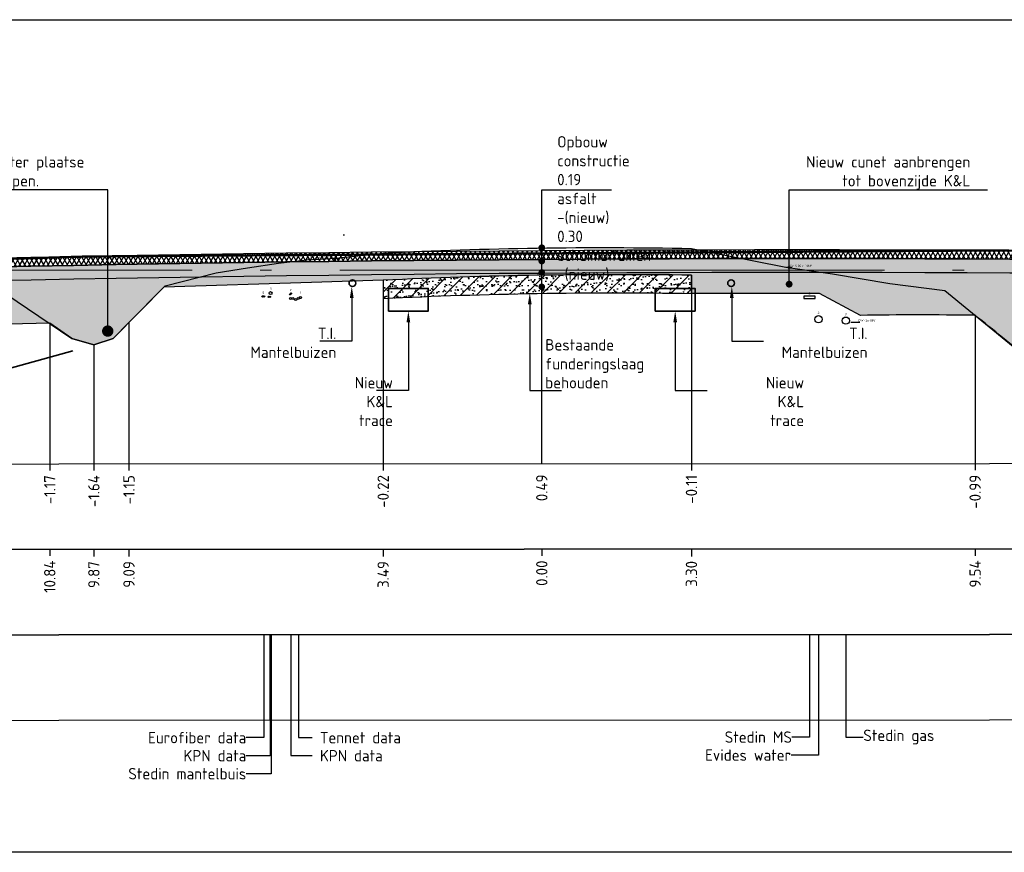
# Model space of a CAD drawing. Extents: x 102676 to 106538, y 417474 to 420545.
# Tile 56 of 112: x 104354 to 104376, y 418476 to 418495. Entities that reach past the tile are written whole.
import ezdxf
from ezdxf import colors
from ezdxf.entities.mleader import LeaderData, LeaderLine
from ezdxf.enums import TextEntityAlignment as Align
from ezdxf.lldxf.tags import DXFTag
from ezdxf.math import Vec2, Vec3

# ---------------------------------------------------------------- set-up
doc = ezdxf.new("R2010")
doc.units = 0
for name, pattern in [('AL-NAP_LIJN', [15.25, 12, -1.5, 0.25, -1.5]), ('DASHED', [0.75, 0.5, -0.25]), ('DGN Style 2', [10.029034, 6.01742, -4.011614]), ('DGN Style 3', [14.040647, 10.029034, -4.011614])]:
    doc.linetypes.add(name, pattern=pattern)
doc.layers.get('0').update_dxf_attribs({"lineweight": 25})
for name, color, linetype, lineweight in [('00-Aslijn', 5, 'DGN Style 3', 25), ('B-WE-GW-GROND-A', 7, 'Continuous', 25), ('B-WE-GW-GROND_ZAND-AD', 7, 'Continuous', 25), ('B-WE-GW-GROND_ZAND_FUNDERINGSZAND-AD-100', 252, 'Continuous', 25), ('B-WE-GW-GRONDWERKLIJN_KRUIN-G', 90, 'Continuous', 25), ('B-WE-KL-DATA-G', 90, 'KL-DATA-N', 25), ('B-WE-KL-DATA_EUROFIBER NEDERLAND BV-G', 90, 'KL-DATA-N', 25), ('B-WE-KL-DATA_KABELBED_KPN BV-G', 90, 'Continuous', 25), ('B-WE-KL-ET_MS_13 KV_STEDIN NETBEHEER BV-G', 130, 'KL-MS-N', 25), ('B-WE-KL-GAS_LD_POLYVINYLCHLORIDE PVC_200_0.1 BAR_STEDIN NETBEHEER BV-G', 50, 'KL-GAS-LD-N', 25), ('B-WE-KL-WATER_ASBESTCEMENT_176_EVIDES INFRA-G', 170, 'KL-WATER-N', 25), ('B-WE-VH-VERHARDING_FUNDERING-A', 252, 'Continuous', 25), ('N-WE-AM-NAP-G', 7, 'AL-NAP_LIJN', 18), ('N-WE-GW-BERM-G', 90, 'Continuous', 35), ('N-WE-VH-VERHARDING_ASFALT-A', 252, 'Continuous', 25), ('N-WE-VH-VERHARDING_ASFALT-GD', 252, 'Continuous', 25), ('N-WE-VH-VERHARDING_FUNDERING-A', 252, 'Continuous', 25), ('N-WE-WH-WATERBODEM-G', 90, 'AL-MAAIVELD', 35), ('V-WE-KL-DATA_OVERIG_TENNET TSO-G', 90, 'KL-DATA-V', 25), ('X-XX-AL-PROFIELBALK-G', 7, 'Continuous', 25), ('X-XX-AL-PROFIELBALK-T25', 7, 'Continuous', 25), ('X-XX-AL-TEKENBLAD_KADER_ROOSTERVERDELING-G', 7, 'Continuous', 25), ('X-XX-AL-VERWIJZING_DOORSNEDE-M_NIEUW', 1, 'Continuous', 25), ('X-XX-AL-VERWIJZING_DOORSNEDE-M_OUD', 7, 'Continuous', 25)]:
    doc.layers.add(name, color=color, linetype=linetype, lineweight=lineweight)
doc.styles.add('NLCS-ISO-ANNOTATIEF-T25', font='NLCS-ISO.ttf', dxfattribs={"height": 2.5})
doc.styles.get("Standard").update_dxf_attribs({"font": 'arial.ttf'})
doc.linetypes.add('AL-MAAIVELD', pattern='A,12,[40,NLCS.shx,S=1,R=0,X=0,Y=-0.5],12', length=24)
tags = doc.linetypes.add('KL-DATA-N', pattern='A,4,-1,[101,NLCS.shx,S=0.5,R=0,X=0,Y=0],-1,4,-1,["D",Standard,S=1,R=0,X=-0.25,Y=-0.5],-1.5', length=12.5).pattern_tags.tags
tags[18] = DXFTag(74, 10)
tags = doc.linetypes.add('KL-DATA-V', pattern='A,2,[24,NLCS.shx,S=0.5,R=0,X=0,Y=0],2,-1,[101,NLCS.shx,S=0.5,R=0,X=0,Y=0],-1,2,[24,NLCS.shx,S=0.5,R=0,X=0,Y=0],2,-1,["D",Standard,S=1,R=0,X=-0.25,Y=-0.5],-1.5', length=12.5).pattern_tags.tags
tags[34] = DXFTag(74, 10)
tags = doc.linetypes.add('KL-GAS-LD-N', pattern='A,4,-1,[69,NLCS.shx,S=0.5,R=0,X=0,Y=0],-1,4,-1,["L",Standard,S=1,R=0,X=0.25,Y=-0.5],-2', length=13).pattern_tags.tags
tags[18] = DXFTag(74, 10)
tags = doc.linetypes.add('KL-MS-N', pattern='A,4,-1,[103,NLCS.shx,S=0.75,R=0,X=0,Y=0],-1,4,-1,["M",Standard,S=1,R=0,X=0,Y=-0.5],-2', length=13).pattern_tags.tags
tags[18] = DXFTag(74, 10)
doc.linetypes.add('KL-WATER-N', pattern='A,7,-0.5,[168,NLCS.shx,S=0.75,R=0,X=0.75,Y=0],-2', length=9.5)
pattern_1 = [(37.5, (-1.295, -32.339), (-0.062993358, 1.926823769), [0, -1.52, 0, -1.7, 0, -1.625]), (7.5, (-1.295, -32.339), (1.769776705, 2.822146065), [0, -0.82, 0, -1.37, 0, -0.525]), (327.5, (-2.525, -32.339), (3.114141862, 0.0056590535), [0, -0.5, 0, -1.8, 0, -2.35]), (317.5, (-2.525, -32.339), (3.006126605, 0.877675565), [0, -0.25, 0, -1.18, 0, -1.35])]

# ---------------------------------------------------------------- blocks, each defined once
blk = doc.blocks.new('GLASVEZEL')
at = {"color": 0, "linetype": 'ByBlock'}
blk.add_circle((0, -0.5), 0.5, dxfattribs=at)
blk = doc.blocks.new('ID')
at = {"color": 0, "linetype": 'ByBlock'}
blk.add_attdef('ID', text='', height=50, dxfattribs=at).set_placement((0, 25), align=Align.BOTTOM_CENTER)
blk = doc.blocks.new('AFDEKPLAAT')
at = {"color": 0, "linetype": 'ByBlock'}
blk.add_lwpolyline([(-0.5, -1), (0.5, -1), (0.5, 0), (-0.5, 0)], close=True, dxfattribs=at)
blk = doc.blocks.new('WATER')
at = {"color": 0, "linetype": 'ByBlock'}
blk.add_circle((0, -0.5), 0.5, dxfattribs=at)
blk = doc.blocks.new('GAS')
at = {"color": 0, "linetype": 'ByBlock'}
blk.add_circle((0, -0.5), 0.5, dxfattribs=at)
blk = doc.blocks.new('*U77')
at = {"linetype": 'Continuous', "flags": 128}
for points in [[(-3, 0), (3, 0)], [(0, -3), (0, 3)]]:
    blk.add_lwpolyline(points, dxfattribs=at)
at = {"linetype": 'Continuous', "const_width": 1, "flags": 128}
for points in [[(-0.5, 0, 0.414214), (0, -0.5)], [(0.5, 0, 0.414214), (0, 0.5)]]:
    blk.add_lwpolyline(points, format="xyb", dxfattribs=at)
at = {"linetype": 'Continuous'}
blk.add_circle((0, 0), 1, dxfattribs=at)
at = {"linetype": 'Continuous', "style": 'NLCS-ISO-ANNOTATIEF-T25'}
blk.add_attdef('MVNAP', text='', height=0.375, dxfattribs=at).set_placement((-3, 0), align=Align.BOTTOM_RIGHT)
blk = doc.blocks.new('*U76')
at = {"linetype": 'Continuous', "flags": 128}
for points in [[(3, 0), (-3, 0)], [(0, -3), (0, 3)]]:
    blk.add_lwpolyline(points, dxfattribs=at)
at = {"linetype": 'Continuous', "const_width": 1, "flags": 128}
for points in [[(-0.5, 0, -0.414214), (0, 0.5)], [(0.5, 0, -0.414214), (0, -0.5)]]:
    blk.add_lwpolyline(points, format="xyb", dxfattribs=at)
at = {"linetype": 'Continuous'}
blk.add_circle((0, 0), 1, dxfattribs=at)
at = {"linetype": 'Continuous', "style": 'NLCS-ISO-ANNOTATIEF-T25'}
blk.add_attdef('MVNAP', text='', height=0.375, dxfattribs=at).set_placement((3, 0), align=Align.BOTTOM_RIGHT)
blk = doc.blocks.new('*U68')
at = {"color": 0, "linetype": 'ByBlock', "flags": 128}
blk.add_lwpolyline([(0, 0), (10, 0)], dxfattribs=at)
at = {"linetype": 'Continuous'}
blk.add_attdef('NAP', text='', height=2.5, dxfattribs=at).set_placement((3, 0), align=Align.BOTTOM_RIGHT)
blk = doc.blocks.new('_Dot')
at = {"color": 0, "linetype": 'ByBlock', "lineweight": -2}
blk.add_line((-0.5, 0), (-1, 0), dxfattribs=at)
at = {"color": 0, "linetype": 'ByBlock', "const_width": 0.5}
blk.add_lwpolyline([(-0.25, 0, 1), (0.25, 0, 1)], format="xyb", close=True, dxfattribs=at)

msp = doc.modelspace()

# ---------------------------------------------------------------- hatches: boundary and pattern name
at = {"layer": 'B-WE-GW-GROND-A', "transparency": 33554687}
h = msp.add_hatch(dxfattribs=at)
h.set_pattern_fill('AGW-GROND_KLEI', color=9, scale=0.1, pattern_type=2)
h.set_pattern_definition([(45, (136.62568, -32.178), (-0.1767766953, 0.1767766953), [])])
edge = h.paths.add_edge_path()
edge.add_arc((104367.6306, 418380.8277), 108.0609, 89.12938, 92.730176)
edge.add_line((104362.4834, 418488.766), (104362.4834, 418488.3664))
edge.add_arc((104367.6594, 418378.2442), 110.2438, 89.16162, 92.69105, ccw=False)
edge.add_line((104369.2725, 418488.4762), (104369.2725, 418488.8762))
at = {"layer": 'B-WE-GW-GROND_ZAND-AD', "true_color": 0x4554a5, "transparency": 33554687}
h = msp.add_hatch(dxfattribs=at)
h.set_pattern_fill('AGW-GROND_ZAND_FUNDERINGSZAND', color=175, pattern_type=2)
h.set_pattern_definition(pattern_1)
h.paths.add_polyline_path([(104367.9776, 418489.9754, 0.0158094), (104361.177, 418489.8653), (104361.1979, 418489.6657, -0.0157485), (104367.9776, 418489.7754)])
h = msp.add_hatch(dxfattribs=at)
h.set_pattern_fill('AGW-GROND_ZAND_FUNDERINGSZAND', color=175, pattern_type=2)
h.set_pattern_definition(pattern_1)
h.paths.add_polyline_path([(104367.9776, 418489.9754, 0.0158094), (104361.177, 418489.8653), (104361.1979, 418489.6657, -0.0157485), (104367.9776, 418489.7754)])
at = {"layer": 'B-WE-GW-GROND_ZAND-AD', "transparency": 33554687}
h = msp.add_hatch(dxfattribs=at)
h.set_pattern_fill('AGW-GROND_ZAND_FUNDERINGSZAND', color=8, scale=0.1, pattern_type=2)
h.set_pattern_definition([(37.5, (0, 0), (-0.00629933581, 0.1926823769), [0, -0.152, 0, -0.17, 0, -0.1625]), (7.5, (0, 0), (0.17697767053, 0.28221460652), [0, -0.082, 0, -0.137, 0, -0.0525]), (327.5, (-0.123, 0), (0.311414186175, 0.000565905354), [0, -0.05, 0, -0.18, 0, -0.235]), (317.5, (-0.123, 0), (0.30061266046, 0.0877675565), [0, -0.025, 0, -0.118, 0, -0.135])])
edge = h.paths.add_edge_path()
edge.add_arc((104371.6349, 417640.026), 848.9183, 88.3578449, 92.4060739, ccw=False)
edge.add_line((104395.9624, 418488.5956), (104395.9337, 418487.596))
edge.add_arc((104374.4323, 417861.9932), 625.9723, 88.0315635, 89.584554)
edge.add_arc((104413.6452, 418439.6905), 59.4237, 125.697554, 127.250544)
edge.add_arc((104388.1315, 418470.7092), 19.3503, 122.7062, 124.25919)
edge.add_arc((104365.8157, 418467.9403), 21.9657, 58.66563, 60.21862)
edge.add_arc((104339.6417, 418443.043), 57.5142, 49.850555, 51.403545)
edge.add_arc((104374.311, 418394.7895), 93.2121, 89.256339, 90.809329)
edge.add_line((104372.9944, 418487.9923), (104372.0944, 418488.4763))
edge.add_line((104372.0944, 418488.4763), (104371.1945, 418488.4762))
edge.add_line((104371.1945, 418488.4762), (104369.2725, 418488.4767))
edge.add_line((104369.2725, 418488.4767), (104369.2725, 418488.8762))
edge.add_arc((104367.6408, 418380.1957), 108.6927, 89.139848, 92.719707)
edge.add_line((104362.4834, 418488.766), (104360.9077, 418488.7163))
edge.add_line((104360.9077, 418488.7163), (104357.6557, 418488.6139))
edge.add_line((104357.6557, 418488.6139), (104356.8849, 418487.8367))
edge.add_line((104356.8849, 418487.8367), (104356.5336, 418487.4845))
edge.add_line((104356.5336, 418487.4845), (104356.1114, 418487.3413))
edge.add_line((104356.1114, 418487.3413), (104355.6294, 418487.4854))
edge.add_line((104355.6294, 418487.4854), (104355.1398, 418487.8164))
edge.add_arc((104369.7111, 417743.9105), 744.0486, 91.1221398, 92.5938995)
edge.add_line((104336.0379, 418487.1967), (104335.996, 418488.1959))
at = {"layer": 'B-WE-VH-VERHARDING_FUNDERING-A', "transparency": 33554687}
h = msp.add_hatch(dxfattribs=at)
h.set_pattern_fill('AVH-FUNDERING_ZAND', color=9, scale=0.1, pattern_type=2)
h.set_pattern_definition([(37.5, (136.62568, -32.178), (-0.00629933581, 0.1926823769), [0, -0.152, 0, -0.17, 0, -0.1625]), (7.5, (136.62568, -32.178), (0.17697767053, 0.28221460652), [0, -0.082, 0, -0.137, 0, -0.0525]), (327.5, (136.50268, -32.178), (0.311414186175, 0.000565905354), [0, -0.05, 0, -0.18, 0, -0.235]), (317.5, (136.50268, -32.178), (0.30061266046, 0.0877675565), [0, -0.025, 0, -0.118, 0, -0.135])])
edge = h.paths.add_edge_path()
edge.add_arc((104367.6306, 418380.8277), 108.0609, 89.12938, 92.730176)
edge.add_line((104362.4834, 418488.766), (104362.4834, 418488.3664))
edge.add_arc((104367.6594, 418378.2442), 110.2438, 89.16162, 92.69105, ccw=False)
edge.add_line((104369.2725, 418488.4762), (104369.2725, 418488.8762))
at = {"layer": 'N-WE-VH-VERHARDING_ASFALT-A', "transparency": 33554687}
h = msp.add_hatch(dxfattribs=at)
h.set_pattern_fill('AVH-ASFALT_LAAG1-SOD', color=256, scale=30, pattern_type=2)
h.set_pattern_definition([(60, (0, 0), (-0.07794228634, 0.045), []), (120, (0, 0), (-0.07794228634, -0.045), [])])
edge = h.paths.add_edge_path()
edge.add_arc((104371.6349, 417640.026), 849.2183, 88.3578449, 92.406074, ccw=False)
edge.add_line((104395.971, 418488.8955), (104395.9764, 418489.0854))
edge.add_arc((104371.6349, 417640.026), 849.4083, 88.3578449, 92.406074)
edge.add_line((104335.9754, 418488.6854), (104335.9834, 418488.4956))
at = {"layer": 'N-WE-VH-VERHARDING_FUNDERING-A', "transparency": 33554687}
h = msp.add_hatch(dxfattribs=at)
h.set_pattern_fill('AVH-FUNDERING_BIMS', color=256, scale=0.25, pattern_type=2)
h.set_pattern_definition([(30, (0, 0), (0.072168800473, 0.124999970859), [0.025, -0.225]), (150, (0, 0), (-0.144337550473, 2.9141e-08), [0.025, -0.225])])
edge = h.paths.add_edge_path()
edge.add_line((104395.9624, 418488.5956), (104395.971, 418488.8955))
edge.add_arc((104371.6349, 417640.026), 849.2183, 88.3578449, 92.406074)
edge.add_line((104335.9834, 418488.4956), (104335.996, 418488.1959))
edge.add_arc((104371.6349, 417640.026), 848.9183, 88.3578449, 92.4060739, ccw=False)

# ---------------------------------------------------------------- linework, layer by layer
at = {"layer": '00-Aslijn'}
msp.add_lwpolyline([(104365.9764, 418484.7355), (104365.9764, 418489.4654)], dxfattribs=at)
at = {"layer": 'B-WE-GW-GROND_ZAND_FUNDERINGSZAND-AD-100'}
msp.add_lwpolyline([(104369.2725, 418488.8762, 0.015725), (104362.4834, 418488.766), (104362.4834, 418488.3664, -0.0156362), (104369.2725, 418488.4762)], format="xyb", close=True, dxfattribs=at)
at = {"layer": 'B-WE-GW-GRONDWERKLIJN_KRUIN-G', "color": 8, "elevation": 0.494}
msp.add_lwpolyline([(104348.9837, 418488.5504), (104354.1741, 418488.4693), (104355.6294, 418487.4854), (104356.1114, 418487.3413), (104356.5364, 418487.4854), (104357.6816, 418488.6399), (104358.8059, 418488.9304), (104359.4969, 418489.0389), (104360.1747, 418489.1454), (104360.8056, 418489.2172), (104361.4366, 418489.2554), (104362.4834, 418489.3654), (104362.4834, 418489.3654, -0.0176758), (104369.2727, 418489.4654), (104369.2727, 418489.4654), (104371.3551, 418489.0554), (104372.3814, 418488.9054), (104373.643, 418488.6954), (104374.8512, 418488.5433), (104376.7258, 418487.0049), (104377.2385, 418486.7022), (104377.6759, 418486.9915), (104379.3915, 418488.2598), (104382.9764, 418488.1702)], format="xyb", dxfattribs=at)
msp.add_lwpolyline([(104348.9837, 418488.5504), (104354.1741, 418488.4693), (104355.6294, 418487.4854), (104356.1114, 418487.3413), (104356.5364, 418487.4854), (104357.6816, 418488.6399), (104358.8059, 418488.9304), (104359.4969, 418489.0389), (104360.1747, 418489.1454), (104360.8056, 418489.2172), (104361.4366, 418489.2554), (104362.4834, 418489.3654), (104362.4834, 418489.3654, -0.0176758), (104369.2727, 418489.4654), (104369.2727, 418489.4654), (104371.3551, 418489.0554), (104372.3814, 418488.9054), (104373.643, 418488.6954), (104374.8512, 418488.5433), (104376.7258, 418487.0049), (104377.2385, 418486.7022), (104377.6759, 418486.9915), (104379.3915, 418488.2598), (104382.9764, 418488.1702)], format="xyb", dxfattribs=at)
at = {"layer": 'B-WE-KL-DATA_EUROFIBER NEDERLAND BV-G', "flags": 128}
msp.add_lwpolyline([(104359.9845, 418480.9521), (104359.9845, 418479.0665)], dxfattribs=at)
at = {"layer": 'B-WE-KL-DATA_KABELBED_KPN BV-G', "flags": 128}
msp.add_lwpolyline([(104360.4531, 418480.9521), (104360.4531, 418479.0665)], dxfattribs=at)
at = {"layer": 'B-WE-KL-ET_MS_13 KV_STEDIN NETBEHEER BV-G', "flags": 128}
for points in [[(104359.8545, 418480.9521), (104359.8545, 418479.0665)], [(104360.0145, 418480.9518), (104360.0145, 418479.0663)], [(104371.8718, 418480.9643), (104371.8718, 418479.0703)]]:
    msp.add_lwpolyline(points, dxfattribs=at)
at = {"layer": 'B-WE-KL-GAS_LD_POLYVINYLCHLORIDE PVC_200_0.1 BAR_STEDIN NETBEHEER BV-G', "flags": 128}
msp.add_lwpolyline([(104372.6718, 418480.9643), (104372.6718, 418479.0706)], dxfattribs=at)
at = {"layer": 'B-WE-KL-WATER_ASBESTCEMENT_176_EVIDES INFRA-G', "flags": 128}
msp.add_lwpolyline([(104372.0718, 418480.9643), (104372.0718, 418479.0788)], dxfattribs=at)
at = {"layer": 'N-WE-AM-NAP-G', "color": 9, "lineweight": 13, "true_color": 0xd19cc7}
msp.add_lwpolyline([(104331.0259, 418488.9854), (104396.3447, 418488.9854)], dxfattribs=at)
at = {"layer": 'N-WE-GW-BERM-G'}
for points in [[(104362.5997, 418488.0854), (104363.4764, 418488.0854), (104363.4764, 418488.5854), (104362.5997, 418488.5854)], [(104362.5997, 418488.0854), (104363.4764, 418488.0854), (104363.4764, 418488.5854), (104362.5997, 418488.5854)], [(104368.4764, 418488.0854), (104369.3532, 418488.0854), (104369.3532, 418488.5854), (104368.4764, 418488.5854)]]:
    msp.add_lwpolyline(points, close=True, dxfattribs=at)
for centre in [(104361.8061, 418488.7011, -0.494), (104370.1467, 418488.7011, -0.494)]:
    msp.add_circle(centre, 0.075, dxfattribs=at)
at = {"layer": 'N-WE-VH-VERHARDING_ASFALT-GD', "color": 4, "linetype": 'DGN Style 2', "const_width": 0.05, "elevation": 0.494}
msp.add_lwpolyline([(104395.9764, 418489.0854, 0.0176661), (104335.9764, 418488.6854)], format="xyb", dxfattribs=at)
at = {"layer": 'N-WE-VH-VERHARDING_ASFALT-GD', "elevation": 0.494}
for points in [[(104335.9834, 418488.4956, -0.0176656), (104395.971, 418488.8955), (104395.9764, 418489.0854, 0.0176656), (104335.9754, 418488.6854)], [(104395.9624, 418488.5956), (104395.971, 418488.8955, 0.0176656), (104335.9834, 418488.4956), (104335.996, 418488.1959, -0.0176656)]]:
    msp.add_lwpolyline(points, format="xyb", close=True, dxfattribs=at)
at = {"layer": 'N-WE-WH-WATERBODEM-G', "linetype": 'DASHED', "ltscale": 10, "flags": 128}
msp.add_lwpolyline([(104336.0692, 418488.6354), (104339.6622, 418488.6854), (104349.875, 418486.2354), (104352.1447, 418486.2354), (104356.1114, 418487.3413), (104356.5364, 418487.4854), (104356.5364, 418487.4854)], dxfattribs=at)
at = {"layer": 'V-WE-KL-DATA_OVERIG_TENNET TSO-G', "flags": 128}
msp.add_lwpolyline([(104360.6205, 418480.9521), (104360.6205, 418479.0665)], dxfattribs=at)
at = {"layer": 'X-XX-AL-PROFIELBALK-G', "color": 7, "linetype": 'Continuous', "lineweight": 25}
for p, q in [((104355.1398, 418484.7213, 0.494), (104355.1398, 418484.5713, 0.494)), ((104356.1114, 418484.7217), (104356.1114, 418484.5717)), ((104356.8849, 418484.7219, 0.494), (104356.8849, 418484.5719, 0.494)), ((104362.4834, 418484.7239, 0.494), (104362.4834, 418484.5739, 0.494)), ((104369.2725, 418484.7262), (104369.2725, 418484.5762)), ((104375.5208, 418484.7283, 0.494), (104375.5208, 418484.5783, 0.494)), ((104355.1398, 418482.8395, 0.494), (104355.1398, 418482.6895, 0.494)), ((104356.1114, 418482.8256), (104356.1114, 418482.6756)), ((104356.8849, 418482.8259, 0.494), (104356.8849, 418482.6759, 0.494)), ((104362.4834, 418482.8278, 0.494), (104362.4834, 418482.6778, 0.494)), ((104365.9764, 418482.8395), (104365.9764, 418482.6895)), ((104369.2725, 418482.8302), (104369.2725, 418482.6802)), ((104375.5214, 418482.8428), (104375.5214, 418482.6928))]:
    msp.add_line(p, q, dxfattribs=at)
at = {"layer": 'X-XX-AL-PROFIELBALK-G'}
for points in [[(104334.8267, 418484.7143), (104396.3447, 418484.7355), (104396.3447, 418482.8499), (104334.8267, 418482.8288)], [(104334.8267, 418482.8288), (104396.3447, 418482.8499), (104396.3447, 418480.9643), (104334.8267, 418480.9432)], [(104334.8267, 418480.9432), (104396.3447, 418480.9643), (104396.3447, 418479.0788), (104334.8267, 418479.0576)]]:
    msp.add_lwpolyline(points, close=True, dxfattribs=at)
for points in [[(104359.8545, 418479.0665), (104359.8545, 418478.6862), (104359.4686, 418478.6862)], [(104360.0145, 418479.0663), (104360.0145, 418477.8913), (104359.4686, 418477.8913)], [(104360.4531, 418479.0664), (104360.4531, 418478.2888), (104360.9226, 418478.2888)], [(104372.0718, 418479.0704), (104372.0718, 418478.3011), (104371.4658, 418478.3011)], [(104371.8718, 418479.0703), (104371.8718, 418478.6985), (104371.4858, 418478.6985)], [(104372.6716, 418479.0706), (104372.6718, 418478.6985), (104373.0577, 418478.6985)]]:
    msp.add_lwpolyline(points, dxfattribs=at)
for points, elevation in [([(104359.9915, 418479.0663), (104359.9915, 418478.2886), (104359.4686, 418478.2886)], 0), ([(104360.6205, 418479.0664), (104360.6205, 418478.6861), (104360.9226, 418478.6861)], -0.0001)]:
    msp.add_lwpolyline(points, dxfattribs=dict(at, elevation=elevation))
at = {"layer": 'X-XX-AL-TEKENBLAD_KADER_ROOSTERVERDELING-G', "elevation": 0.494}
msp.add_lwpolyline([(104330.3262, 418494.5079), (104396.7827, 418494.5079), (104396.7827, 418476.1588), (104330.3262, 418476.1588)], close=True, dxfattribs=at)
at = {"layer": 'X-XX-AL-VERWIJZING_DOORSNEDE-M_NIEUW'}
for points in [[(104369.2725, 418488.8762), (104369.2725, 418484.7262)], [(104356.1114, 418487.3413), (104356.1114, 418484.7217)]]:
    msp.add_lwpolyline(points, dxfattribs=at)
at = {"layer": 'X-XX-AL-VERWIJZING_DOORSNEDE-M_NIEUW', "elevation": 0.494}
for points in [[(104362.4834, 418488.766), (104362.4834, 418484.7239)], [(104375.5208, 418487.9938), (104375.5208, 418484.7283)], [(104355.1398, 418487.8164), (104355.1398, 418484.7213)], [(104356.8849, 418487.8367), (104356.8849, 418484.7219)]]:
    msp.add_lwpolyline(points, dxfattribs=at)
at = {"layer": 'X-XX-AL-VERWIJZING_DOORSNEDE-M_OUD'}
msp.add_lwpolyline([(104365.9763, 418488.635), (104365.9763, 418489.4805)], dxfattribs=at)
at = {"layer": 'X-XX-AL-VERWIJZING_DOORSNEDE-M_OUD', "elevation": 0.494}
for points in [[(104335.996, 418488.1959, -0.0176656), (104395.9624, 418488.5956)], [(104376.7258, 418487.0049, 0.0067763), (104375.5208, 418487.9938, 0.0067763), (104372.9944, 418487.9923), (104372.9944, 418487.9923), (104372.0944, 418488.4763), (104371.1944, 418488.4762), (104371.1945, 418488.4762), (104369.2725, 418488.4767), (104369.2725, 418488.8762, 0.0156214), (104362.4834, 418488.766), (104362.4834, 418488.766), (104360.9077, 418488.7163), (104357.6557, 418488.6139), (104356.8849, 418487.8367), (104356.5336, 418487.4845), (104356.1114, 418487.3413), (104355.6294, 418487.4854), (104355.1398, 418487.8164, 0.0064219), (104336.0379, 418487.1967)]]:
    msp.add_lwpolyline(points, format="xyb", dxfattribs=at)

# ---------------------------------------------------------------- block references
at = {"color": 9, "ltscale": 20}
ref = msp.add_blockref('*U77', (104361.4366, 418489.2554), dxfattribs=dict(at, xscale=0.02, yscale=0.02, zscale=0.02))
ref.add_attrib('MVNAP', 'MV 0.27m NAP', dxfattribs={"linetype": 'Continuous', "height": 0.05, "style": 'NLCS-ISO-ANNOTATIEF-T25'}).set_placement((104361.3766, 418489.2554), align=Align.BOTTOM_RIGHT)
at = {"ltscale": 20}
ref = msp.add_blockref('*U76', (104371.4237, 418489.0454), dxfattribs=dict(at, xscale=0.02, yscale=0.02, zscale=0.02))
ref.add_attrib('MVNAP', 'MV 0.06m NAP', dxfattribs={"linetype": 'Continuous', "height": 0.05, "style": 'NLCS-ISO-ANNOTATIEF-T25'}).set_placement((104371.9237, 418489.0454), align=Align.BOTTOM_RIGHT)
at = {"ltscale": 20, "xscale": 0.001, "yscale": 0.001, "zscale": 0.001}
for p, values in [((104359.8434, 418488.4254), {'ID': '5'}), ((104359.9734, 418488.4154), {'ID': '4'}), ((104360.0034, 418488.5154), {'ID': '3'}), ((104360.4434, 418488.4854), {'ID': '2'}), ((104360.6634, 418488.4275), {'ID': '1'}), ((104371.8718, 418488.4154), {'ID': '1'}), ((104372.0718, 418487.9854), {'ID': '2'}), ((104372.6718, 418487.9554), {'ID': '3'})]:
    msp.add_blockref('ID', p, dxfattribs=at).add_auto_attribs(values)
at = {"color": 4, "ltscale": 20}
ref = msp.add_blockref('*U68', (104372.7843, 418487.8384), dxfattribs=dict(at, xscale=0.02, yscale=0.02, zscale=0.02))
ref.add_attrib('NAP', 'GW -1m MV', dxfattribs={"linetype": 'Continuous', "height": 0.05}).set_placement((104373.3229, 418487.8384), align=Align.BOTTOM_RIGHT)
at = {"layer": 'B-WE-KL-DATA-G'}
for p, xscale, yscale, zscale in [((104359.8284, 418488.4254), 0.03, 0.03, 0.03), ((104359.8584, 418488.4254), 0.03, 0.03, 0.03), ((104360.0034, 418488.5154), 0.065, 0.065, 0.065), ((104360.4329, 418488.4665), 0.025, 0.025, 0.025), ((104360.4526, 418488.4854), 0.025, 0.025, 0.025), ((104359.9584, 418488.4154), 0.03, 0.03, 0.03), ((104359.9884, 418488.4154), 0.03, 0.03, 0.03), ((104360.4443, 418488.3874), 0.045, 0.045, 0.045), ((104360.4933, 418488.3869), 0.045, 0.045, 0.045), ((104360.5557, 418488.3651), 0.045, 0.045, 0.045), ((104360.6093, 418488.3877), 0.045, 0.045, 0.045), ((104360.6597, 418488.4054), 0.045, 0.045, 0.045)]:
    msp.add_blockref('GLASVEZEL', p, dxfattribs=dict(at, xscale=xscale, yscale=yscale, zscale=zscale))
at = {"layer": 'B-WE-KL-ET_MS_13 KV_STEDIN NETBEHEER BV-G', "xscale": 0.25, "yscale": 0.05, "zscale": 0.25}
msp.add_blockref('AFDEKPLAAT', (104371.8718, 418488.4154), dxfattribs=at)
at = {"layer": 'B-WE-KL-GAS_LD_POLYVINYLCHLORIDE PVC_200_0.1 BAR_STEDIN NETBEHEER BV-G', "xscale": 0.16, "yscale": 0.16, "zscale": 0.16}
msp.add_blockref('GAS', (104372.6718, 418487.9554), dxfattribs=at)
at = {"layer": 'B-WE-KL-WATER_ASBESTCEMENT_176_EVIDES INFRA-G', "xscale": 0.16, "yscale": 0.16, "zscale": 0.16}
msp.add_blockref('WATER', (104372.0718, 418487.9854), dxfattribs=at)
at = {"layer": 'X-XX-AL-VERWIJZING_DOORSNEDE-M_OUD', "xscale": 0.14625, "yscale": 0.14625, "zscale": 0.14625, "rotation": 270}
for p in [(104365.9763, 418489.1881), (104365.9763, 418488.9372), (104365.9763, 418488.6204)]:
    msp.add_blockref('_Dot', p, dxfattribs=at)

# ---------------------------------------------------------------- texts
at = {"layer": 'X-XX-AL-PROFIELBALK-T25', "char_height": 0.25, "attachment_point": 6, "rotation": 90, "style": 'NLCS-ISO-ANNOTATIEF-T25'}
for s, insert in [('-1.17', (104355.1398, 418484.4713, 1.2557)), ('-1.64', (104356.1114, 418484.4717, 0.7618)), ('-1.15', (104356.8849, 418484.4719, 1.2557)), ('-0.22', (104362.4834, 418484.4739, 1.2557)), ('0.49', (104365.9764, 418484.4854, 1.3431)), ('-0.11', (104369.2725, 418484.4762, 0.7618)), ('-0.99', (104375.5208, 418484.4783, 1.2557)), ('10.84', (104355.1398, 418482.5895, 1.2557)), ('0.00', (104365.9764, 418482.5895, 0.7618)), ('9.54', (104375.5214, 418482.5928, 0.7618)), ('9.87', (104356.1114, 418482.5756, 0.7618)), ('9.09', (104356.8849, 418482.5759, 1.2557)), ('3.49', (104362.4834, 418482.5778, 1.2557)), ('3.30', (104369.2725, 418482.5802, 0.7618))]:
    msp.add_mtext_dynamic_manual_height_columns(s, width=0.445486, gutter_width=0.9, heights=[0], dxfattribs=dict(at, insert=insert))
at = {"layer": 'X-XX-AL-PROFIELBALK-T25', "char_height": 0.25, "style": 'NLCS-ISO-ANNOTATIEF-T25'}
for s, width, heights, insert, attachment_point in [('Eurofiber data', 2.863413, [0], (104359.4686, 418478.6862), 6), ('Tennet data', 2.365113, [0.3789], (104361.09, 418478.6862, -0.032), 4), ('Stedin MS', 2.740978, [0], (104371.4858, 418478.6985), 6), ('Stedin gas', 2.762757, [0], (104373.0577, 418478.6985), 4), ('KPN data', 2.796505, [0.8719], (104359.4686, 418478.2886), 6), ('KPN data', 1.661857, [0.0771], (104361.09, 418478.2888), 4), ('Evides water', 2.126813, [0], (104371.4658, 418478.3011), 6), ('Stedin mantelbuis', 4.01653, [0.9058], (104359.4686, 418477.8913), 6)]:
    msp.add_mtext_dynamic_manual_height_columns(s, width=width, gutter_width=0.9, heights=heights, dxfattribs=dict(at, insert=insert, attachment_point=attachment_point))

# ---------------------------------------------------------------- leaders
at = {"layer": 'X-XX-AL-VERWIJZING_DOORSNEDE-M_OUD'}
ml = msp.add_multileader_mtext('Standard', dxfattribs=at)
ml.set_content('\\A1;Opbouw constructie\\P0.19 asfalt ^I^I-(nieuw)\\P0.30 schuimbitumen -(nieuw)', color=256, style='NLCS-ISO-ANNOTATIEF-T25')
ml.set_leader_properties(color=256, linetype='ByLayer', lineweight=-1)
ml.set_arrow_properties(name='DOT')
ml.build(insert=Vec2(0, 0))
ml.multileader.update_dxf_attribs({"text_left_attachment_type": 5, "text_right_attachment_type": 5, "dogleg_length": 2.5, "arrow_head_size": 0.15, "scale": 0.1})
ctx = ml.context
ctx.base_point, ctx.scale, ctx.char_height, ctx.arrow_head_size, ctx.landing_gap_size, ctx.plane_origin = Vec3(104366.2263, 418490.7585), 0.1, 0.25, 0.15, 0.09, Vec3(208507.2002, -23.376)
ctx.left_attachment, ctx.right_attachment = 5, 5
notes = []
notes.append((ctx, [(1, (1, 1, 0), (104365.9763, 418490.7585), (1, 0), 0.25, [(0, [(104365.9763, 418489.4805)], 0, [])])]))
ctx.mtext.insert, ctx.mtext.width, ctx.mtext.flow_direction = Vec3(104366.3163, 418491.9419), 11.828053, 5
ml = msp.add_multileader_mtext('Standard', dxfattribs=at)
ml.set_content('Bestaande watergang, ter plaatse\\Pvan nieuwe zijweg, dempen.', color=256, style='NLCS-ISO-ANNOTATIEF-T25')
ml.set_leader_properties(color=256, linetype='ByLayer', lineweight=-1)
ml.set_arrow_properties(name='DOT')
ml.build(insert=Vec2(0, 0))
ml.multileader.update_dxf_attribs({"text_left_attachment_type": 5, "text_right_attachment_type": 5, "dogleg_length": 2.5, "arrow_head_size": 0.25, "scale": 0.1})
ctx = ml.context
ctx.base_point, ctx.scale, ctx.char_height, ctx.arrow_head_size, ctx.landing_gap_size, ctx.plane_origin = Vec3(104350.7493, 418490.7585, -0.494), 0.1, 0.25, 0.25, 0.09, Vec3(208495.6112, 836998.8563, -0.494)
ctx.left_attachment, ctx.right_attachment = 5, 5
notes.append((ctx, [(0, (1, 1, 0), (104356.4168, 418490.7585, -0.494), (-1, 0), 0.25, [(0, [(104356.4168, 418487.6452, -0.494)], 0, [])])]))
ctx.mtext.insert, ctx.mtext.flow_direction = Vec3(104350.8393, 418491.5002, -0.494), 5
ml = msp.add_multileader_mtext('Standard', dxfattribs=at)
ml.set_content('Nieuw cunet aanbrengen\\Ptot bovenzijde K&L', color=256, style='NLCS-ISO-ANNOTATIEF-T25')
ml.set_leader_properties(color=256, linetype='ByLayer', lineweight=-1)
ml.set_arrow_properties(name='DOT')
ml.build(insert=Vec2(0, 0))
ml.multileader.update_dxf_attribs({"text_left_attachment_type": 5, "text_right_attachment_type": 5, "dogleg_length": 2.5, "arrow_head_size": 0.15, "scale": 0.1})
ctx = ml.context
ctx.base_point, ctx.scale, ctx.char_height, ctx.arrow_head_size, ctx.landing_gap_size, ctx.plane_origin = Vec3(104371.6748, 418490.7585, -0.494), 0.1, 0.25, 0.15, 0.09, Vec3(232.7424, 837000.0769, -0.494)
ctx.left_attachment, ctx.right_attachment, ctx.text_align_type = 5, 5, 2
notes.append((ctx, [(0, (1, 1, 0), (104371.4248, 418490.7585, -0.494), (1, 0), 0.25, [(0, [(104371.4248, 418488.6794, -0.494)], 0, [])])]))
ctx.mtext.insert, ctx.mtext.alignment, ctx.mtext.flow_direction = Vec3(104375.4148, 418491.5002, -0.494), 3, 5
ml = msp.add_multileader_mtext('Standard', dxfattribs=at)
ml.set_content('\\pxi-3,l4,t4;T.I.^IMantelbuizen', color=256, style='NLCS-ISO-ANNOTATIEF-T25')
ml.set_leader_properties(color=256, linetype='ByLayer', lineweight=-1)
ml.build(insert=Vec2(0, 0))
ml.multileader.update_dxf_attribs({"text_left_attachment_type": 5, "text_right_attachment_type": 5, "dogleg_length": 2.5, "arrow_head_size": 0.25, "scale": 0.1})
ctx = ml.context
ctx.base_point, ctx.scale, ctx.char_height, ctx.arrow_head_size, ctx.landing_gap_size, ctx.plane_origin = Vec3(104358.7111, 418487.4203, -0.494), 0.1, 0.25, 0.25, 0.09, Vec3(208502.8096, -25.8498, -0.494)
ctx.left_attachment, ctx.right_attachment, ctx.text_align_type = 5, 5, 2
notes.append((ctx, [(0, (1, 1, 0), (104361.7911, 418487.4203, -0.494), (-1, 0), 0.25, [(0, [(104361.7912, 418488.6276, -0.494)], 0, [])])]))
ctx.mtext.insert, ctx.mtext.width, ctx.mtext.alignment, ctx.mtext.flow_direction = Vec3(104361.4511, 418487.7203, -0.494), 3.572884, 3, 5
ml = msp.add_multileader_mtext('Standard', dxfattribs=at)
ml.set_content('Bestaande funderingslaag  behouden', color=256, style='NLCS-ISO-ANNOTATIEF-T25')
ml.set_leader_properties(color=256, linetype='ByLayer', lineweight=-1)
ml.build(insert=Vec2(0, 0))
ml.multileader.update_dxf_attribs({"text_left_attachment_type": 5, "text_right_attachment_type": 5, "dogleg_length": 2.5, "arrow_head_size": 0.25, "scale": 0.1})
ctx = ml.context
ctx.base_point, ctx.scale, ctx.char_height, ctx.arrow_head_size, ctx.landing_gap_size, ctx.plane_origin = Vec3(104365.9625, 418486.3341), 0.1, 0.25, 0.25, 0.09, Vec3(224.6941, -26.5156)
ctx.left_attachment, ctx.right_attachment = 5, 5
notes.append((ctx, [(0, (1, 1, 0), (104365.7125, 418486.3341), (1, 0), 0.25, [(0, [(104365.7125, 418488.4854)], 0, [])])]))
ctx.mtext.insert, ctx.mtext.width, ctx.mtext.flow_direction = Vec3(104366.0525, 418487.4675), 3.572884, 5
ml = msp.add_multileader_mtext('Standard', dxfattribs=at)
ml.set_content('\\pxi-3,l4,t4;T.I.^IMantelbuizen', color=256, style='NLCS-ISO-ANNOTATIEF-T25')
ml.set_leader_properties(color=256, linetype='ByLayer', lineweight=-1)
ml.build(insert=Vec2(0, 0))
ml.multileader.update_dxf_attribs({"text_left_attachment_type": 5, "text_right_attachment_type": 5, "dogleg_length": 2.5, "arrow_head_size": 0.25, "scale": 0.1})
ctx = ml.context
ctx.base_point, ctx.scale, ctx.char_height, ctx.arrow_head_size, ctx.landing_gap_size, ctx.plane_origin = Vec3(104370.4118, 418487.4203, -0.494), 0.1, 0.25, 0.25, 0.09, Vec3(229.1433, -25.8498, -0.494)
ctx.left_attachment, ctx.right_attachment, ctx.text_align_type = 5, 5, 2
notes.append((ctx, [(0, (1, 1, 0), (104370.1618, 418487.4203, -0.494), (1, 0), 0.25, [(0, [(104370.1617, 418488.6276, -0.494)], 0, [])])]))
ctx.mtext.insert, ctx.mtext.width, ctx.mtext.alignment, ctx.mtext.flow_direction = Vec3(104373.1518, 418487.7203, -0.494), 3.572884, 3, 5
ml = msp.add_multileader_mtext('Standard', dxfattribs=at)
ml.set_content('Nieuw K&L trace', color=256, style='NLCS-ISO-ANNOTATIEF-T25')
ml.set_leader_properties(color=256, linetype='ByLayer', lineweight=-1)
ml.build(insert=Vec2(0, 0))
ml.multileader.update_dxf_attribs({"text_left_attachment_type": 5, "text_right_attachment_type": 5, "dogleg_length": 2.5, "arrow_head_size": 0.25, "scale": 0.1})
ctx = ml.context
ctx.base_point, ctx.scale, ctx.char_height, ctx.arrow_head_size, ctx.landing_gap_size, ctx.plane_origin = Vec3(104360.108, 418486.3341), 0.1, 0.25, 0.25, 0.09, Vec3(208504.0564, -26.392)
ctx.left_attachment, ctx.right_attachment, ctx.text_align_type = 5, 5, 2
notes.append((ctx, [(0, (1, 1, 0), (104363.038, 418486.3341), (-1, 0), 0.25, [(0, [(104363.0381, 418488.0854)], 0, [])])]))
ctx.mtext.insert, ctx.mtext.width, ctx.mtext.alignment, ctx.mtext.flow_direction = Vec3(104362.698, 418486.6341), 3.572884, 3, 5
ml = msp.add_multileader_mtext('Standard', dxfattribs=at)
ml.set_content('Nieuw K&L trace', color=256, style='NLCS-ISO-ANNOTATIEF-T25')
ml.set_leader_properties(color=256, linetype='ByLayer', lineweight=-1)
ml.build(insert=Vec2(0, 0))
ml.multileader.update_dxf_attribs({"text_left_attachment_type": 5, "text_right_attachment_type": 5, "dogleg_length": 2.5, "arrow_head_size": 0.25, "scale": 0.1})
ctx = ml.context
ctx.base_point, ctx.scale, ctx.char_height, ctx.arrow_head_size, ctx.landing_gap_size, ctx.plane_origin = Vec3(104369.1649, 418486.3341), 0.1, 0.25, 0.25, 0.09, Vec3(227.8965, -26.392)
ctx.left_attachment, ctx.right_attachment, ctx.text_align_type = 5, 5, 2
notes.append((ctx, [(0, (1, 1, 0), (104368.9149, 418486.3341), (1, 0), 0.25, [(0, [(104368.9148, 418488.0854)], 0, [])])]))
ctx.mtext.insert, ctx.mtext.width, ctx.mtext.alignment, ctx.mtext.flow_direction = Vec3(104371.7549, 418486.6341), 3.572884, 3, 5
for ctx, leaders in notes:
    for number, flags, end, landing, length, lines in leaders:
        leader = LeaderData()
        leader.index, (leader.has_last_leader_line, leader.has_dogleg_vector, leader.attachment_direction) = number, flags
        leader.last_leader_point, leader.dogleg_vector, leader.dogleg_length = Vec3(end), Vec3(landing), length
        for number, points, colour, breaks in lines:
            line = LeaderLine()
            line.index, line.vertices, line.color, line.breaks = number, Vec3.list(points), colors.encode_raw_color(colour), breaks
            leader.lines.append(line)
        ctx.leaders.append(leader)

doc.saveas('drawing.dxf')
